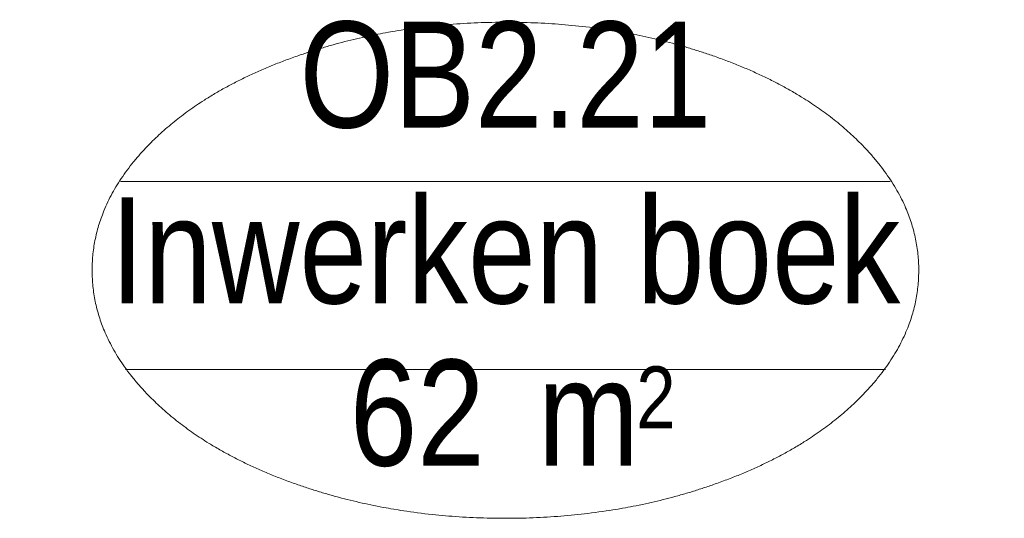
# Model space of a CAD drawing. Header units: millimetres. Extents: x -75976 to 232306, y 42824 to 140527.
# Tile 112 of 199: x 218651 to 220192, y 54141 to 54921. Entities that reach past the tile are written whole.
import ezdxf
from ezdxf.enums import TextEntityAlignment as Align

# ---------------------------------------------------------------- set-up
doc = ezdxf.new("R2010")
doc.units = ezdxf.units.MM
doc.header["$LTSCALE"] = 400
doc.layers.add('Ruimtenummers', color=5, linetype='Continuous', lineweight=25)
doc.styles.add('Arial Narrow', font='ARIALN.TTF', dxfattribs={"height": 222.25})

# ---------------------------------------------------------------- blocks, each defined once
blk = doc.blocks.new('Ruimtenummer UV 50')
at = {"layer": 'Ruimtenummers', "color": 8, "lineweight": 5}
for p, q in [((602.2, 156.5), (-602.3, 156.5)), ((594.7, -137.5), (-594.8, -137.5))]:
    blk.add_line(p, q, dxfattribs=at)
blk.add_open_spline([(-323.4, 353.8), (-173.3, 405.8), (173.3, 405.8), (323.4, 353.8), (473.5, 301.8), (560.1, 211.8), (646.8, 121.7), (646.8, 17.7), (646.8, -86.3), (560.1, -176.3), (473.5, -266.4), (323.4, -318.4), (173.3, -370.4), (-173.3, -370.4), (-323.4, -318.4), (-473.5, -266.4), (-560.2, -176.3), (-646.8, -86.3), (-646.8, 17.7), (-646.8, 121.7), (-560.2, 211.8), (-473.5, 301.8), (-323.4, 353.8)], degree=2, knots=[0, 0, 0, 0.09962, 0.19924, 0.19924, 0.283607, 0.283607, 0.349619, 0.349619, 0.415638, 0.415638, 0.5, 0.5, 0.59962, 0.69924, 0.69924, 0.783607, 0.783607, 0.849619, 0.849619, 0.915638, 0.915638, 1, 1, 1], dxfattribs=at)
at = {"layer": 'Ruimtenummers', "attachment_point": 2, "style": 'Arial Narrow'}
for s, insert, char_height in [(' 2', (220.1, -132.8), 96.8), (' m', (103.6, -122.2), 165.95)]:
    blk.add_mtext(s, dxfattribs=dict(at, insert=insert, char_height=char_height))
at = {"layer": 'Ruimtenummers', "style": 'Arial Narrow'}
for tag, p in [('Nummer', (0, 406.9)), ('Naam', (0, 131.7)), ('Oppervlak', (-137.9, -122.2))]:
    blk.add_attdef(tag, text='', height=165.9, dxfattribs=at).set_placement(p, align=Align.TOP_CENTER)

msp = doc.modelspace()

# ---------------------------------------------------------------- block references
at = {"layer": 'Ruimtenummers'}
msp.add_blockref('Ruimtenummer UV 50', (219411.4796, 54511.3182), dxfattribs=at).add_auto_attribs({'Nummer': 'OB2.21', 'Naam': 'Inwerken boek', 'Oppervlak': '62'})

doc.saveas('drawing.dxf')
